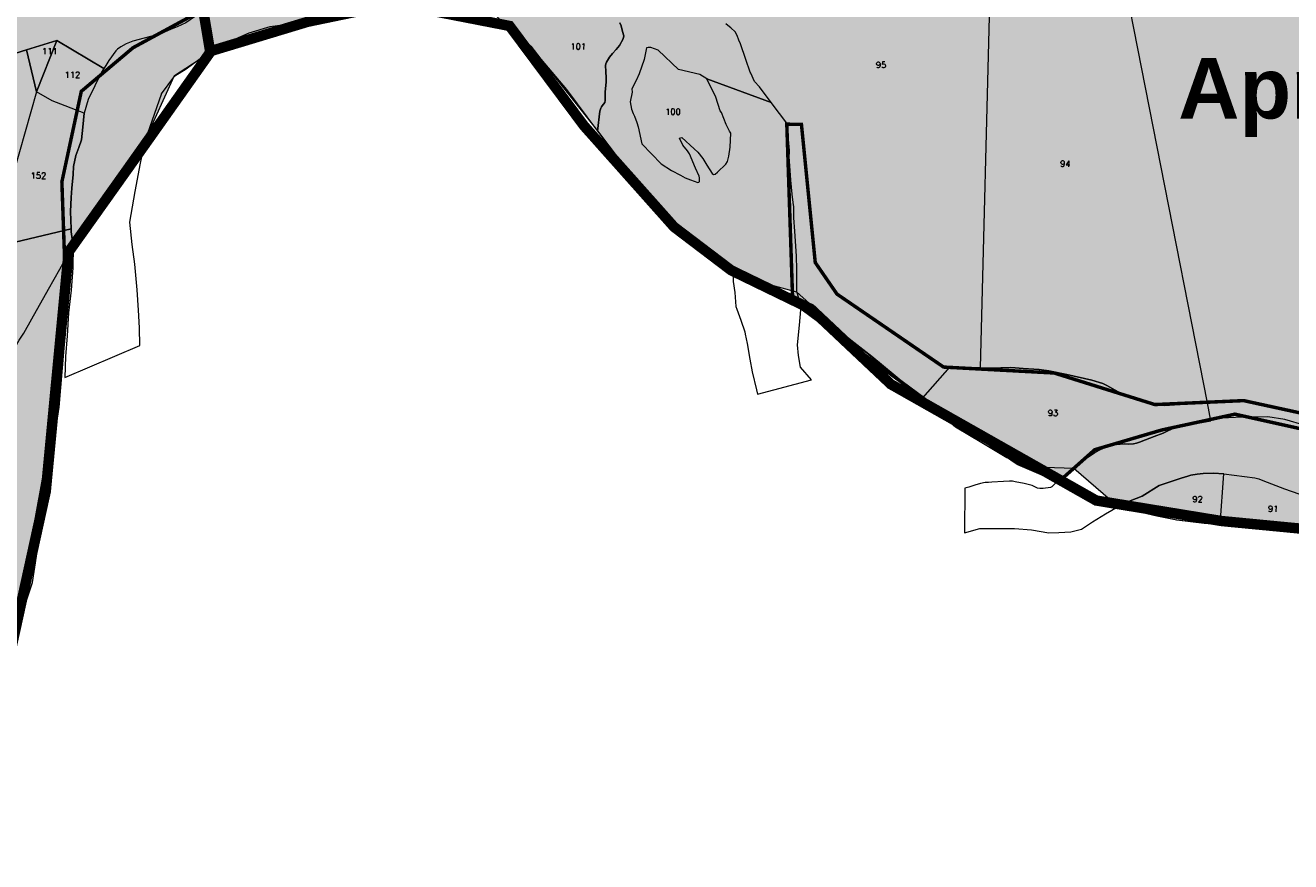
# Model space of a CAD drawing. Header units: metres. Extents: x 578835 to 593571, y 248557 to 255108.
# Tile 161 of 251: x 586752 to 587482, y 251226 to 251709. Entities that reach past the tile are written whole.
import ezdxf

# ---------------------------------------------------------------- set-up
doc = ezdxf.new("R2010")
doc.units = ezdxf.units.M
doc.linetypes.add('CACHEX2', pattern=[0.75, 0.5, -0.25])
doc.linetypes.add('SOLID_LINE', pattern=[0])
for name, color, linetype, lineweight in [('Cad-HYDROGRAPHI_COURS_D_EAU28', 5, 'SOLID_LINE', 0), ('Cad-PARCELLAIRE_PARCELLE1', 250, 'SOLID_LINE', 0), ('Cad-TOPONYMIE_NUMERO_DE_PARCELL182', 250, 'SOLID_LINE', 0), ('EBC', 114, 'Continuous', 53), ('EBC hachures', 114, 'Continuous', 18), ('PLU', 7, 'CACHEX2', 5), ('PPRI global - contour', 152, 'Continuous', 5), ('PPRI global - hachures', 152, 'Continuous', 5)]:
    doc.layers.add(name, color=color, linetype=linetype, lineweight=lineweight)
doc.layers.add('PLU nom', color=7, linetype='Continuous')
doc.styles.get("Standard").update_dxf_attribs({"font": 'arialbd_0.ttf', "height": 50})
doc.styles.add('TEXTSTYLE_45_11', font='txt.shx', dxfattribs={"oblique": 50})
pattern_1 = [(0, (0, 0), (0, 48), []), (90, (0, 0), (-48, 3e-15), []), (90, (6, 0), (-48, 3e-15), [-21, 6, -21]), (90, (42, 0), (-48, 3e-15), [-21, 6, -21]), (0, (0, 6), (0, 48), [-21, 6, -21]), (0, (0, 42), (0, 48), [-21, 6, -21]), (90, (6.6, 0), (-48, 3e-15), [-18, 3, -6, 3, -18]), (90, (41.4, 0), (-48, 3e-15), [-18, 3, -6, 3, -18]), (90, (7.2, 0), (-48, 3e-15), [-16.2, 1.8, -12, 1.8, -16.2]), (90, (40.8, 0), (-48, 3e-15), [-16.2, 1.8, -12, 1.8, -16.2]), (90, (7.8, 0), (-48, 3e-15), [-15, 1.2, -15.6, 1.2, -15]), (90, (40.2, 0), (-48, 3e-15), [-15, 1.2, -15.6, 1.2, -15]), (90, (8.4, 0), (-48, 3e-15), [-14.4, 0.6, -18, 0.6, -14.4]), (90, (39.6, 0), (-48, 3e-15), [-14.4, 0.6, -18, 0.6, -14.4]), (90, (9, 0), (-48, 3e-15), [-13.5, 0.6, -19.8, 0.6, -13.5]), (90, (39, 0), (-48, 3e-15), [-13.5, 0.6, -19.8, 0.6, -13.5]), (90, (9.6, 0), (-48, 3e-15), [-12.6, 0.6, -21.6, 0.6, -12.6]), (90, (38.4, 0), (-48, 3e-15), [-12.6, 0.6, -21.6, 0.6, -12.6]), (90, (10.2, 0), (-48, 3e-15), [-12, 0.6, -22.8, 0.6, -12]), (90, (37.8, 0), (-48, 3e-15), [-12, 0.6, -22.8, 0.6, -12]), (90, (10.8, 0), (-48, 3e-15), [-11.4, 0.3, -24.6, 0.3, -11.4]), (90, (37.2, 0), (-48, 3e-15), [-11.4, 0.3, -24.6, 0.3, -11.4]), (90, (11.28, 0), (-48, 3e-15), [-11.22, 0, -25.56, 0, -11.22]), (90, (36.72, 0), (-48, 3e-15), [-11.22, 0, -25.56, 0, -11.22]), (0, (0, 6.6), (0, 48), [-18, 3, -6, 3, -18]), (0, (0, 41.4), (0, 48), [-18, 3, -6, 3, -18]), (0, (0, 7.2), (0, 48), [-16.2, 1.8, -12, 1.8, -16.2]), (0, (0, 40.8), (0, 48), [-16.2, 1.8, -12, 1.8, -16.2]), (0, (0, 7.8), (0, 48), [-15, 1.2, -15.6, 1.2, -15]), (0, (0, 40.2), (0, 48), [-15, 1.2, -15.6, 1.2, -15]), (0, (0, 8.4), (0, 48), [-14.4, 0.6, -18, 0.6, -14.4]), (0, (0, 39.6), (0, 48), [-14.4, 0.6, -18, 0.6, -14.4]), (0, (0, 9), (0, 48), [-13.5, 0.6, -19.8, 0.6, -13.5]), (0, (0, 39), (0, 48), [-13.5, 0.6, -19.8, 0.6, -13.5]), (0, (0, 9.6), (0, 48), [-12.6, 0.6, -21.6, 0.6, -12.6]), (0, (0, 38.4), (0, 48), [-12.6, 0.6, -21.6, 0.6, -12.6]), (0, (0, 10.2), (0, 48), [-12, 0.6, -22.8, 0.6, -12]), (0, (0, 37.8), (0, 48), [-12, 0.6, -22.8, 0.6, -12]), (0, (0, 10.8), (0, 48), [-11.4, 0.3, -24.6, 0.3, -11.4]), (0, (0, 37.2), (0, 48), [-11.4, 0.3, -24.6, 0.3, -11.4])]

msp = doc.modelspace()

# ---------------------------------------------------------------- hatches: boundary and pattern name
at = {"layer": 'EBC hachures', "ltscale": 0.4}
h = msp.add_hatch(dxfattribs=at)
h.set_pattern_fill('EBC', color=256, scale=6, style=0, pattern_type=2)
h.set_pattern_definition(pattern_1)
h.paths.add_polyline_path([(587191.57, 251651.52), (587194.99, 251549), (587278.2, 251487.49), (587324.93, 251455.59), (587348.87, 251445.34), (587369.38, 251463.57), (587408.14, 251474.96), (587450.31, 251484.07), (587511.86, 251470.4), (587560.87, 251421.42), (587608.75, 251431.67), (587653.2, 251441.92), (587726.51, 251497.88), (587778.94, 251561.67), (587829.1, 251622.04), (587835.93, 251643.68), (587866.71, 251658.49), (587896.35, 251712.03), (587957.14, 251864.85), (587994.76, 251942.31), (588033.51, 251955.98), (588080.24, 251950.28), (588142.93, 251891.05), (588230.7, 251783.97), (588237.09, 251810.82), (588159.86, 251895.4), (588133.87, 251924.46), (588088.48, 251959.69), (588034.29, 251972.46), (587988.03, 251959.25), (587948.02, 251912.69), (587889.89, 251746.38), (587860.26, 251676.89), (587807.56, 251614.93), (587715.23, 251504.43), (587650.26, 251456.59), (587622.9, 251455.45), (587564.77, 251446.34), (587518.04, 251478.23), (587455.35, 251491.9), (587404.06, 251489.62), (587345.92, 251507.85), (587282.09, 251511.27), (587220.54, 251553.41), (587208, 251571.64), (587200.03, 251651.38)])
h = msp.add_hatch(dxfattribs=at)
h.set_pattern_fill('EBC', color=256, scale=6, style=0, pattern_type=2)
h.set_pattern_definition(pattern_1)
h.paths.add_polyline_path([(586285.78, 251522.58), (586317.54, 251548.72), (586339.96, 251555.25), (586385.74, 251525.38), (586423.1, 251459.11), (586453, 251384.44), (586462.34, 251326.57), (586487.56, 251292.04), (586512.78, 251264.97), (586553.89, 251270.57), (586599.66, 251277.1), (586645.43, 251275.23), (586671.59, 251292.04), (586678.13, 251319.1), (586708.96, 251361.11), (586726.71, 251408.71), (586728.58, 251453.51), (586725.77, 251488.98), (586716.43, 251526.32), (586714.56, 251551.52), (586723.91, 251574.85), (586722.97, 251614.05), (586736.05, 251651.39), (586729.66, 251682.64), (586734.33, 251709.71), (586751.14, 251731.18), (586803.46, 251753.58), (586808.13, 251779.71), (586830.55, 251779.71), (586852.97, 251798.38), (586884.73, 251807.71), (586919.29, 251801.18), (586968.8, 251802.11), (586999.63, 251802.11), (587018.31, 251810.51), (587042.34, 251787.27), (587093.72, 251781.67), (587131.09, 251778.87), (587146.04, 251764.87), (587154.44, 251735.94), (587128.29, 251747.14), (587124.55, 251735.94), (587089.99, 251753.67), (587037.67, 251757.4), (586986.29, 251763), (586924.64, 251747.14), (586885.4, 251736.87), (586857.38, 251719.13), (586814.15, 251695.68), (586784.26, 251670.48), (586773.05, 251618.21), (586774.92, 251565), (586772.11, 251526.73), (586768.38, 251479.13), (586754.27, 251402.18), (586745.47, 251355.28), (586725.17, 251319.33), (586701.95, 251294.84), (586670.71, 251254.6), (586650.57, 251247.24), (586607.6, 251233.24), (586545.68, 251232.23), (586508.31, 251261.16), (586497.1, 251266.76), (586479.35, 251295.7), (586456.93, 251314.37), (586428.91, 251345.17), (586397.15, 251369.44), (586400.88, 251394.64), (586405.55, 251419.84), (586380.33, 251447.84), (586353.24, 251468.37), (586308.4, 251491.71), (586276.64, 251504.78), (586280.38, 251519.71)])
at = {"layer": 'PPRI global - hachures', "ltscale": 0.4}
h = msp.add_hatch(dxfattribs=at)
h.set_pattern_fill('ANSI36', color=256, scale=2, style=0)
h.paths.add_polyline_path([(586779.38, 251581.27), (586821.34, 251642.67), (586838.14, 251679.57), (586865.35, 251697.41), (586906.05, 251709.87), (586951.91, 251717.09), (586983.75, 251722.62), (587024.24, 251713.71), (587049.6, 251689.15), (587082.26, 251647.6), (587113.84, 251605.97), (587160.45, 251564.77), (587197.2, 251554.78), (587223.29, 251531.2), (587260.68, 251500.9), (587289.05, 251476.82), (587318.45, 251459.27), (587329.29, 251453.91), (587357.24, 251452.94), (587382.76, 251431), (587389.53, 251429.25), (587416.65, 251423.14), (587441.69, 251420.45), (587478.4, 251418.38), (587511.69, 251422.6), (587521.39, 251410.63), (587550.03, 251382.68), (587569.42, 251370.63), (587614.29, 251369.51), (587646.1, 251379.27), (587684.46, 251405.35), (587750.71, 251464.04), (587783.08, 251502.25), (587806.75, 251541.93), (587825.95, 251574.73), (587862.36, 251617.94), (587895.51, 251668.29), (587906.01, 251685.82), (587394.11, 252086.64), (587366.6, 252069.86), (587288.58, 252023.93), (587230.5, 251996.2), (587107.4, 251979.74), (586953.77, 251951.14), (586889.62, 251942.48), (586802.92, 251934.68), (586730.97, 251925.15), (586654.68, 251923.41), (586617.13, 251933.05), (586584.19, 251935.65), (586547.78, 251930.45), (586515.28, 251919.88), (586481.48, 251903.66), (586434.16, 251861.77), (586352.01, 251790.32), (586289.79, 251748.46), (586240.73, 251688.66), (586218, 251659.95), (586180.9, 251638.42), (586133.34, 251612.75), (586104.31, 251599.77), (586078.34, 251547.85), (586039.38, 251534.11), (585978.28, 251515.78), (585909.53, 251488.29), (585850.71, 251460.04), (585805.32, 251432.38), (585751.85, 251416.35), (585690.74, 251417.11), (585639.4, 251423.21), (585637.54, 251423.36), (585723.43, 251230.19), (585744.4, 251251.77), (585766.08, 251292.97), (585766.77, 251327.89), (585801.95, 251354.61), (585819.41, 251367.78), (585833.84, 251376.73), (585832.08, 251408.97), (585824.9, 251401.76), (585831.97, 251411.02), (585832.08, 251408.97), (585840.04, 251416.96), (585886.04, 251444.87), (585952.43, 251472.2), (586013.98, 251493.8), (586045.93, 251497.49), (586095.93, 251500.97), (586133.73, 251508.78), (586164.82, 251500.08), (586232.07, 251468.02), (586266.08, 251438.72), (586288.37, 251415.12), (586304.68, 251389.04), (586322.56, 251357.09), (586343.22, 251324.05), (586368.94, 251297.74), (586397, 251283.51), (586437.63, 251272.47), (586472.61, 251260.11), (586506.13, 251230.12), (586544.38, 251227.43), (586604.22, 251228.96), (586634.91, 251244.3), (586668.67, 251258.1), (586694.75, 251285.71), (586716.23, 251308.72), (586740.78, 251340.93), (586756.13, 251386.94), (586771.47, 251488.17)])

# ---------------------------------------------------------------- linework, layer by layer
at = {"layer": 'Cad-HYDROGRAPHI_COURS_D_EAU28'}
for points in [[(586844.68, 251710.11), (586839.52, 251707.67), (586835.77, 251706.13), (586830.52, 251703.91), (586827.14, 251702.95), (586814.08, 251699.41), (586810.25, 251697.97), (586807.09, 251696.26), (586805.23, 251694.87), (586804.24, 251693.9), (586800.1, 251688.2), (586798.35, 251685.49), (586797.34, 251683.73), (586795.97, 251681.49), (586788.29, 251665.81), (586785.82, 251657.91), (586785.2, 251649.71), (586784.4, 251642.52), (586782.88, 251638.04), (586781.12, 251633.43), (586779.85, 251627.08), (586779.48, 251622.48), (586778.84, 251614.51), (586778.45, 251609.24), (586777.97, 251601.18), (586778.32, 251591.17), (586778.4, 251589.29), (586779.51, 251581.02), (586779.4, 251568.52), (586778.43, 251555.62), (586776.88, 251542.56), (586776.02, 251529.23), (586775.21, 251517.33), (586774.73, 251505.26), (586818.11, 251523.73), (586817.93, 251533.85), (586817.23, 251544.05), (586816.49, 251555.81), (586815.25, 251570.64), (586813.72, 251581.99), (586812.29, 251595.03), (586815.34, 251612.67), (586818.35, 251628.98), (586821.42, 251642.5), (586830.5, 251668.91), (586830.57, 251669.02), (586838.18, 251679.47), (586844.85, 251683.49), (586855.72, 251691.53), (586865.46, 251697.25), (586881.11, 251704.25), (586893.25, 251707.95), (586906.13, 251709.7)], [(587095.14, 251709.97), (587096.02, 251708.26), (587096.79, 251705.09), (587097.5, 251702.48), (587097.15, 251700.78), (587094.92, 251696.9), (587092.97, 251694.62), (587090.93, 251692.33), (587089.3, 251690.19), (587088.06, 251688.3), (587087.56, 251687.37), (587087.15, 251686.34), (587086.98, 251685.43), (587087.19, 251681.99), (587087.26, 251678.21), (587087.22, 251675.75), (587086.7, 251670.13), (587086.76, 251666.46), (587086.7, 251665.22), (587086.47, 251664.09), (587084.9, 251662.06), (587084.54, 251661.59), (587084.19, 251660.78), (587083.67, 251659.06), (587082.34, 251647.47), (587091.41, 251635.63), (587113.94, 251605.87), (587117.89, 251601.18), (587137.41, 251582.65), (587149.49, 251577.2), (587160.52, 251564.64), (587160.54, 251563.41), (587160.69, 251560.75), (587161.65, 251554.25), (587162.24, 251546.27), (587162.7, 251544.64), (587164.96, 251538.36), (587167.26, 251531.64), (587167.61, 251530.34), (587168.64, 251524.96), (587170.31, 251515.85), (587171.51, 251508.48), (587174.03, 251498.1), (587174.64, 251495.7), (587205.86, 251503.9), (587199.55, 251511.28), (587198.26, 251517.87), (587197.73, 251524.17), (587198.92, 251535.54), (587199.58, 251544.29), (587198.52, 251551), (587197.31, 251554.68), (587197.3, 251563.6), (587197.46, 251567.52), (587197.23, 251575.3), (587196.26, 251589.71), (587195.61, 251597.46), (587195.57, 251603.81), (587195.2, 251606.34), (587194.62, 251611.19), (587193.86, 251619.27), (587192.97, 251632.8), (587193.17, 251635.38), (587193.17, 251636.38), (587192.37, 251644.78), (587192.17, 251651.24), (587182.51, 251664.03), (587145.43, 251677.63), (587141.33, 251680.18), (587129.06, 251683.05), (587117.31, 251694.33), (587112.99, 251695.75), (587111.49, 251695.85), (587110.61, 251695.55), (587109.2, 251688.85), (587106.27, 251680.58), (587104.69, 251676.77), (587102.13, 251671.87), (587102.37, 251670), (587101.19, 251664.44), (587101.96, 251660.16), (587102.91, 251657.68), (587103.55, 251656.06), (587104.92, 251652.48), (587105.71, 251650), (587107.93, 251640.14), (587118.96, 251628.58), (587125.05, 251624.86), (587130.14, 251622.17), (587132.91, 251620.61), (587135.9, 251619.31), (587140.15, 251617.77), (587140.79, 251618.04), (587141.09, 251618.4), (587141.24, 251619.54), (587141.16, 251620.53), (587140.9, 251621.51), (587138.95, 251626.14), (587135.38, 251634.31), (587134.23, 251636.22), (587131.57, 251639.46), (587129.58, 251643.52), (587130.95, 251643.86), (587138.09, 251637.32), (587140.16, 251635.27), (587143.11, 251631.62), (587145.4, 251627.91), (587148.52, 251623.05), (587149.32, 251622.44), (587150.3, 251622.63), (587151.51, 251623.85), (587156.47, 251628.5), (587157.34, 251630.02), (587158.16, 251632.99), (587158.88, 251638.18), (587159.27, 251646.35), (587158.51, 251647.4), (587156.55, 251651.26), (587153.9, 251658.17), (587153.06, 251659.32), (587150.52, 251667.13), (587145.43, 251677.63), (587182.51, 251664.03), (587182.51, 251664.03), (587182.51, 251664.03), (587175.81, 251673.05), (587173, 251676.26), (587170.79, 251680.88), (587170.49, 251681.52), (587167.9, 251688.88), (587164.75, 251697.87), (587163.91, 251700.03), (587162.85, 251702.73), (587161.69, 251704.86), (587159.34, 251707.22), (587157.51, 251708.52), (587156.44, 251709.44)], [(587490.86, 251477.46), (587479.03, 251480.93), (587469.25, 251482.45), (587454.51, 251482.32), (587442.77, 251481.67), (587436.46, 251480.25), (587427.04, 251478.57), (587423.44, 251478.27), (587418.91, 251477.21), (587415.86, 251476.29), (587411.65, 251474.37), (587408.87, 251473.14), (587403.76, 251471.15), (587398.65, 251469.16), (587395.12, 251467.97), (587393.44, 251467.38), (587391.66, 251467), (587388.96, 251466.78), (587386.3, 251466.89), (587384.01, 251466.81), (587381.96, 251466.65), (587378.96, 251466.06), (587376.88, 251465.33), (587374.88, 251464.59), (587371.94, 251463.24), (587369.19, 251461.67), (587364.12, 251458.23), (587357.33, 251452.76), (587348.02, 251445.73), (587345.61, 251443.08), (587344.52, 251442.2), (587343.74, 251441.69), (587339.67, 251441.13), (587337.68, 251441.18), (587336.35, 251441.41), (587333.17, 251442.92), (587328.7, 251444.11), (587323.43, 251445), (587321.91, 251445.32), (587320.1, 251445.39), (587316.65, 251445.21), (587309.93, 251444.76), (587308.03, 251444.71), (587306.16, 251444.55), (587303.48, 251443.99), (587300.09, 251443.04), (587296.64, 251441.97), (587294.3, 251441.33), (587294.24, 251415.57), (587302.93, 251418.09), (587314.15, 251418.14), (587322.96, 251418.09), (587332.93, 251417.26), (587342.8, 251415.64), (587348.64, 251415.8), (587355.63, 251416.04), (587361.75, 251417.68), (587368.08, 251421.89), (587375.6, 251426.53), (587382.82, 251430.82), (587389.73, 251434.07), (587396.67, 251436.78), (587406.63, 251442.85), (587419.23, 251447.03), (587421.14, 251447.75), (587423.07, 251448.36), (587424.84, 251448.84), (587428.42, 251449.47), (587432.01, 251449.78), (587437.94, 251449.95), (587443.9, 251449.66), (587461.75, 251447.26), (587464.19, 251446.68), (587466.49, 251445.76), (587478.92, 251441.01), (587487.25, 251438.15)]]:
    msp.add_lwpolyline(points, dxfattribs=at)
at = {"layer": 'Cad-PARCELLAIRE_PARCELLE1'}
for points in [[(587490.86, 251477.46), (587479.03, 251480.93), (587469.25, 251482.45), (587454.51, 251482.32), (587442.77, 251481.67), (587436.46, 251480.25), (587434.53, 251490.57), (587376.26, 251786.54), (587360.83, 251866.07), (587360.43, 251868.03), (587344.99, 251946.66), (587313.49, 251943.8), (587304.24, 251999.98), (587309.93, 252033.35), (587309.93, 252033.35), (587309.93, 252033.35), (587327.26, 252043.94), (587350.97, 252058.86), (587367.69, 252069.97), (587378.01, 252047.21), (587429.26, 252056.42), (587431.47, 251979.02), (587510.18, 251976.27)], [(587308.72, 251728.92), (587303.3, 251510.86), (587303.3, 251510.86), (587303.3, 251510.86), (587309.75, 251510.62), (587320.61, 251510.98), (587323.5, 251510.88), (587327.99, 251510.37), (587337.18, 251509.92), (587342.94, 251509.07), (587353.26, 251507.04), (587367.63, 251503.78), (587373.98, 251501.75), (587376.38, 251500.62), (587382.79, 251497.03), (587385.85, 251495.84), (587397.12, 251492.22), (587404.76, 251489.62), (587406.67, 251489.45), (587409.74, 251489.16), (587415.32, 251489.51), (587434.53, 251490.57), (587376.26, 251786.54)], [(587308.72, 251728.92), (587303.3, 251510.86), (587285.61, 251511.38), (587269.88, 251493.56), (587269.88, 251493.56), (587269.88, 251493.56), (587260.79, 251500.71), (587240.59, 251517.41), (587228.58, 251526.88), (587223.37, 251531.01), (587209.43, 251542.88), (587198.52, 251551), (587197.31, 251554.68), (587197.3, 251563.6), (587197.46, 251567.52), (587197.23, 251575.3), (587196.26, 251589.71), (587195.61, 251597.46), (587195.57, 251603.81), (587195.2, 251606.34), (587194.62, 251611.19), (587193.86, 251619.27), (587192.97, 251632.8), (587193.17, 251635.38), (587193.17, 251636.38), (587192.37, 251644.78), (587192.17, 251651.24), (587182.51, 251664.03), (587175.81, 251673.05), (587173, 251676.26), (587170.79, 251680.88), (587170.49, 251681.52), (587167.9, 251688.88), (587164.75, 251697.87), (587163.91, 251700.03), (587162.85, 251702.73), (587161.69, 251704.86), (587159.34, 251707.22), (587157.51, 251708.52), (587156.44, 251709.44)], [(587028.79, 251710.75), (587034.47, 251705.98), (587043.84, 251696.52), (587049.66, 251688.98), (587064.48, 251671.61), (587082.34, 251647.47), (587083.67, 251659.06), (587084.19, 251660.78), (587084.54, 251661.59), (587084.9, 251662.06), (587086.47, 251664.09), (587086.7, 251665.22), (587086.76, 251666.46), (587086.7, 251670.13), (587087.22, 251675.75), (587087.26, 251678.21), (587087.19, 251681.99), (587086.98, 251685.43), (587087.15, 251686.34), (587087.56, 251687.37), (587088.06, 251688.3), (587089.3, 251690.19), (587090.93, 251692.33), (587092.97, 251694.62), (587094.92, 251696.9), (587097.15, 251700.78), (587097.5, 251702.48), (587097.5, 251702.48), (587097.5, 251702.48), (587096.79, 251705.09), (587096.02, 251708.26), (587095.14, 251709.97)]]:
    msp.add_lwpolyline(points, dxfattribs=at)
for points in [[(586797.34, 251683.73), (586770.1, 251699.84), (586752.58, 251694.46), (586728.49, 251686.87), (586710.09, 251779.41), (586825.42, 251827.44), (586832.29, 251755.55), (586855.6, 251717.38), (586850.14, 251713.8), (586844.68, 251710.11), (586839.52, 251707.67), (586835.77, 251706.13), (586830.52, 251703.91), (586827.14, 251702.95), (586814.08, 251699.41), (586810.25, 251697.97), (586807.09, 251696.26), (586805.23, 251694.87), (586804.24, 251693.9), (586800.1, 251688.2), (586798.35, 251685.49), (586797.34, 251683.73), (586797.34, 251683.73)], [(586658.67, 251757.59), (586682.63, 251767.74), (586684.62, 251768.57), (586710.09, 251779.41), (586728.49, 251686.87), (586752.58, 251694.46), (586758.41, 251670.21), (586745.31, 251623.97), (586742.26, 251608.32), (586738.08, 251581.44), (586703.97, 251573.33), (586700.27, 251587.96), (586658.67, 251757.59), (586658.67, 251757.59)], [(586758.41, 251670.21), (586752.58, 251694.46), (586770.1, 251699.84), (586758.41, 251670.21), (586758.41, 251670.21)], [(586785.82, 251657.91), (586767.35, 251664.94), (586758.41, 251670.21), (586770.1, 251699.84), (586797.34, 251683.73), (586795.97, 251681.49), (586788.29, 251665.81), (586785.82, 251657.91), (586785.82, 251657.91)], [(587145.43, 251677.63), (587141.33, 251680.18), (587129.06, 251683.05), (587117.31, 251694.33), (587112.99, 251695.75), (587111.49, 251695.85), (587110.61, 251695.55), (587109.2, 251688.85), (587106.27, 251680.58), (587104.69, 251676.77), (587102.13, 251671.87), (587102.37, 251670), (587101.19, 251664.44), (587101.96, 251660.16), (587102.91, 251657.68), (587103.55, 251656.06), (587104.92, 251652.48), (587105.71, 251650), (587107.93, 251640.14), (587118.96, 251628.58), (587125.05, 251624.86), (587130.14, 251622.17), (587132.91, 251620.61), (587135.9, 251619.31), (587140.15, 251617.77), (587140.79, 251618.04), (587141.09, 251618.4), (587141.24, 251619.54), (587141.16, 251620.53), (587140.9, 251621.51), (587138.95, 251626.14), (587135.38, 251634.31), (587134.23, 251636.22), (587131.57, 251639.46), (587129.58, 251643.52), (587130.95, 251643.86), (587138.09, 251637.32), (587140.16, 251635.27), (587143.11, 251631.62), (587145.4, 251627.91), (587148.52, 251623.05), (587149.32, 251622.44), (587150.3, 251622.63), (587151.51, 251623.85), (587156.47, 251628.5), (587157.34, 251630.02), (587158.16, 251632.99), (587158.88, 251638.18), (587159.27, 251646.35), (587158.51, 251647.4), (587156.55, 251651.26), (587153.9, 251658.17), (587153.06, 251659.32), (587150.52, 251667.13), (587145.43, 251677.63), (587145.43, 251677.63)], [(586778.32, 251591.17), (586777.97, 251601.18), (586778.45, 251609.24), (586778.84, 251614.51), (586779.48, 251622.48), (586779.85, 251627.08), (586781.12, 251633.43), (586782.88, 251638.04), (586784.4, 251642.52), (586785.2, 251649.71), (586785.82, 251657.91), (586767.35, 251664.94), (586758.41, 251670.21), (586745.31, 251623.97), (586742.26, 251608.32), (586738.08, 251581.44), (586778.32, 251591.17), (586778.32, 251591.17)], [(586738.03, 251508.42), (586748.44, 251526.79), (586750.99, 251530.8), (586755.66, 251539.11), (586765.34, 251556.19), (586771.79, 251567.88), (586778.47, 251579.59), (586779.51, 251581.02), (586778.4, 251589.29), (586778.32, 251591.17), (586738.08, 251581.44), (586732.12, 251543.49), (586718.26, 251516.13), (586738.03, 251508.42), (586738.03, 251508.42)], [(587269.88, 251493.56), (587289.11, 251476.68), (587304.12, 251467.79), (587318.53, 251459.08), (587329.37, 251453.75), (587348.02, 251445.73), (587357.33, 251452.76), (587364.12, 251458.23), (587369.19, 251461.67), (587371.94, 251463.24), (587374.88, 251464.59), (587376.88, 251465.33), (587378.96, 251466.06), (587381.96, 251466.65), (587384.01, 251466.81), (587386.3, 251466.89), (587388.96, 251466.78), (587391.66, 251467), (587393.44, 251467.38), (587395.12, 251467.97), (587398.65, 251469.16), (587403.76, 251471.15), (587408.87, 251473.14), (587411.65, 251474.37), (587415.86, 251476.29), (587418.91, 251477.21), (587423.44, 251478.27), (587427.04, 251478.57), (587436.46, 251480.25), (587434.53, 251490.57), (587415.32, 251489.51), (587409.74, 251489.16), (587406.67, 251489.45), (587404.76, 251489.62), (587397.12, 251492.22), (587385.85, 251495.84), (587382.79, 251497.03), (587376.38, 251500.62), (587373.98, 251501.75), (587367.63, 251503.78), (587353.26, 251507.04), (587342.94, 251509.07), (587337.18, 251509.92), (587327.99, 251510.37), (587323.5, 251510.88), (587320.61, 251510.98), (587309.75, 251510.62), (587303.3, 251510.86), (587285.61, 251511.38), (587269.88, 251493.56), (587269.88, 251493.56)], [(587441.84, 251420.28), (587443.9, 251449.66), (587437.94, 251449.95), (587432.01, 251449.78), (587428.42, 251449.47), (587424.84, 251448.84), (587423.07, 251448.36), (587421.14, 251447.75), (587419.23, 251447.03), (587406.63, 251442.85), (587396.67, 251436.78), (587389.73, 251434.07), (587382.82, 251430.82), (587389.65, 251429.05), (587405.29, 251425.46), (587416.79, 251422.98), (587432.45, 251421.17), (587441.84, 251420.28), (587441.84, 251420.28)], [(587441.84, 251420.28), (587443.9, 251449.66), (587461.75, 251447.26), (587464.19, 251446.68), (587466.49, 251445.76), (587478.92, 251441.01), (587487.25, 251438.15), (587492.19, 251436.22), (587494.58, 251435.2), (587496.91, 251433.94), (587499.25, 251432.69), (587503.88, 251429.51), (587506.09, 251427.8), (587511.81, 251422.48), (587515.21, 251418.31), (587505, 251418.23), (587488.94, 251418), (587478.53, 251418.24), (587468.53, 251418.63), (587453.62, 251419.38), (587441.84, 251420.28), (587441.84, 251420.28)]]:
    msp.add_lwpolyline(points, close=True, dxfattribs=at)
at = {"layer": 'EBC', "ltscale": 0.4, "const_width": 2}
for points in [[(586857.38, 251719.13), (586814.15, 251695.68), (586784.26, 251670.48), (586773.05, 251618.21), (586774.92, 251565), (586772.11, 251526.73), (586768.38, 251479.13), (586754.27, 251402.18), (586745.47, 251355.28)], [(587518.04, 251478.23), (587455.35, 251491.9), (587404.06, 251489.62), (587345.92, 251507.85), (587282.09, 251511.27), (587220.54, 251553.41), (587208, 251571.64), (587200.03, 251651.38), (587191.57, 251651.52), (587194.99, 251549), (587278.2, 251487.49), (587324.93, 251455.59), (587348.87, 251445.34), (587369.38, 251463.57), (587408.14, 251474.96), (587450.31, 251484.07), (587511.86, 251470.4)]]:
    msp.add_lwpolyline(points, dxfattribs=at)
at = {"layer": 'PLU', "color": 7, "ltscale": 2, "const_width": 6}
for points in [[(587511.18, 251415.78), (587442.68, 251422.36), (587370.22, 251434.21), (587251.66, 251501.34), (587205.55, 251544.78), (587159.44, 251567.15), (587126.5, 251592.16), (587074.47, 251650.61), (587031.52, 251708.24), (586965.41, 251721.11), (586914.87, 251710.62), (586858.62, 251693.61), (586854.66, 251717.3), (586854.66, 251717.3), (586831.88, 251759.03), (586831.88, 251759.03), (586831.88, 251759.03)], [(586858.6, 251692.93), (586812.51, 251627.79), (586776.94, 251577.77), (586763.76, 251439.56), (586742.61, 251343.18), (586667.51, 251252.36), (586602.96, 251228.67), (586501.52, 251229.98), (586444.11, 251272.66), (586385.14, 251283.71), (586331.71, 251338.94), (586281.95, 251423.63), (586232.2, 251467.82), (586180.01, 251496.39), (586133.26, 251507.11), (586104.15, 251504.81), (586035.64, 251525.3), (585906.58, 251484.65), (585774.41, 251416.95), (585774.41, 251416.95)]]:
    msp.add_lwpolyline(points, dxfattribs=at)
at = {"layer": 'PPRI global - contour'}
for points in [[(587024.24, 251713.71), (587049.6, 251689.15), (587082.26, 251647.6), (587113.84, 251605.97), (587160.45, 251564.77), (587197.2, 251554.78), (587223.29, 251531.2), (587260.68, 251500.9), (587289.05, 251476.82), (587318.45, 251459.27), (587329.29, 251453.91), (587357.24, 251452.94), (587382.76, 251431), (587389.53, 251429.25), (587416.65, 251423.14), (587441.69, 251420.45), (587478.4, 251418.38), (587511.69, 251422.6)], [(586740.78, 251340.93), (586756.13, 251386.94), (586771.47, 251488.17), (586779.38, 251581.27), (586821.34, 251642.67), (586838.14, 251679.57), (586865.35, 251697.41), (586906.05, 251709.87)]]:
    msp.add_lwpolyline(points, dxfattribs=at).dxf.unprotected_set("ltscale", 0)

# ---------------------------------------------------------------- texts
at = {"layer": 'Cad-TOPONYMIE_NUMERO_DE_PARCELL182', "style": 'TEXTSTYLE_45_11'}
for s, p in [('111', (586761.57, 251691.98)), ('101', (587066.66, 251694.7)), ('95', (587242.99, 251684.04)), ('112', (586774.64, 251678.32)), ('100', (587121.36, 251656.99)), ('94', (587349.36, 251626.99)), ('152', (586755.04, 251620.1)), ('93', (587342.28, 251483.04)), ('92', (587425.74, 251433.26)), ('91', (587469.37, 251427.73))]:
    msp.add_text(s, height=3.491, rotation=359.58868, dxfattribs=at).set_placement(p)
at = {"layer": 'PLU nom', "insert": (587417.57, 251689.77), "char_height": 35, "width": 1574.7877, "attachment_point": 1}
msp.add_mtext('Apr', dxfattribs=at)

doc.saveas('drawing.dxf')
